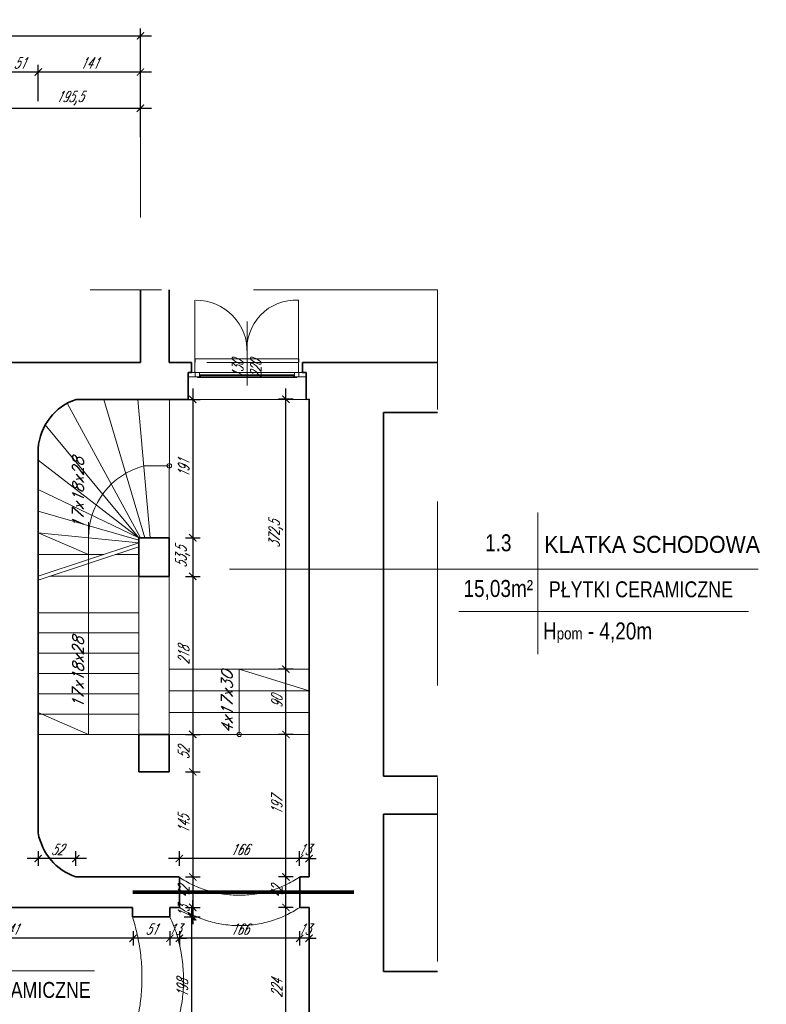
# Model space of a CAD drawing. Header units: millimetres. Extents: x 402 to 79005, y -7782 to 89952.
# Tile 192 of 256: x 27281 to 28312, y 31376 to 32735. Entities that reach past the tile are written whole.
import ezdxf

# ---------------------------------------------------------------- set-up
doc = ezdxf.new("R2010")
doc.units = ezdxf.units.MM
doc.header["$LTSCALE"] = 10
doc.linetypes.add('ACAD_ISO12W100', pattern=[21, 12, -3, 0, -3, 0, -3])
doc.linetypes.add('DASHED', pattern=[19.05, 12.7, -6.35])
doc.layers.get('0').update_dxf_attribs({"lineweight": 0})
doc.layers.get('Defpoints').update_dxf_attribs({"color": 253})
for name, color, linetype, lineweight in [('01 parter - ściany', 253, 'Continuous', 35), ('03-01_okna', 253, 'Continuous', 15), ('03_drzwi', 253, 'Continuous', 15), ('04-1_widok', 253, 'Continuous', 5), ('04-2_nad', 253, 'DASHED', 5), ('05-01_wymiary', 253, 'Continuous', 5), ('05-03_opis', 253, 'Continuous', 5), ('inw03-02_schody', 253, 'Continuous', 5)]:
    doc.layers.add(name, color=color, linetype=linetype, lineweight=lineweight)
doc.styles.add('ariel', font='ARIAL.TTF', dxfattribs={"width": 0.8})
doc.styles.add('ariel_wym', font='simplex.shx', dxfattribs={"width": 0.65, "oblique": 25})
doc.dimstyles.new('ariel 50', dxfattribs={"dimtxt": 15, "dimasz": 10, "dimexe": 10, "dimexo": 0, "dimgap": 5, "dimtad": 1, "dimdec": 1, "dimrnd": 0.5, "dimtxsty": 'ariel_wym', "dimblk": 'ARCHTICK', "dimcen": 2.5, "dimdle": 15, "dimazin": 0, "dimtfac": 1, "dimtdec": 1, "dimtix": 1, "dimtmove": 0, "dimatfit": 3, "dimldrblk": 'DOT', "dimfxl": 0, "dimarcsym": 0})
doc.dimstyles.new('ariel 50 wnętrze', dxfattribs={"dimtxt": 15, "dimasz": 10, "dimexe": 10, "dimexo": 0, "dimgap": 5, "dimtad": 1, "dimdec": 1, "dimrnd": 0.5, "dimtxsty": 'ariel_wym', "dimblk": 'ARCHTICK', "dimcen": 2.5, "dimdle": 15, "dimazin": 0, "dimtfac": 1, "dimtdec": 1, "dimtix": 1, "dimtmove": 0, "dimatfit": 3, "dimldrblk": 'DOT', "dimfxl": 0, "dimarcsym": 0})

# ---------------------------------------------------------------- blocks, each defined once
blk = doc.blocks.new('_ArchTick')
at = {"color": 0, "linetype": 'ByBlock', "const_width": 0.15}
blk.add_lwpolyline([(-0.5, -0.5), (0.5, 0.5)], dxfattribs=at)
blk = doc.blocks.new('*D1442')
at = {"layer": '05-01_wymiary', "color": 0, "lineweight": -2}
for p, q in [((27252.8, 32573.2), (27252.8, 32623.2)), ((27448.1, 32573.2), (27448.1, 32623.2)), ((27237.8, 32613.2), (27463.1, 32613.2))]:
    blk.add_line(p, q, dxfattribs=at)
at = {"layer": 'Defpoints', "color": 0}
for p in [(27448.1, 32613.2), (27252.8, 32262.5), (27448.1, 32262.5)]:
    blk.add_point(p, dxfattribs=at)
at = {"layer": '05-01_wymiary', "color": 0, "lineweight": -2, "xscale": 10, "yscale": 10, "zscale": 10, "rotation": 180}
blk.add_blockref('_ArchTick', (27252.8, 32613.2), dxfattribs=at)
at = {"layer": '05-01_wymiary', "color": 0, "lineweight": -2, "xscale": 10, "yscale": 10, "zscale": 10}
blk.add_blockref('_ArchTick', (27448.1, 32613.2), dxfattribs=at)
at = {"layer": '05-01_wymiary', "color": 0, "insert": (27350.5, 32627.1), "char_height": 15, "attachment_point": 5, "style": 'ariel_wym'}
blk.add_mtext('195,5', dxfattribs=at)
blk = doc.blocks.new('_Dot')
at = {"color": 0, "linetype": 'ByBlock', "lineweight": -2}
blk.add_line((-0.5, 0), (-1, 0), dxfattribs=at)
at = {"color": 0, "linetype": 'ByBlock', "const_width": 0.5}
blk.add_lwpolyline([(-0.25, 0, 1), (0.25, 0, 1)], format="xyb", close=True, dxfattribs=at)
blk = doc.blocks.new('*D1454')
at = {"layer": '05-01_wymiary', "color": 0, "lineweight": -2}
for p, q in [((27306.9, 32623.2), (27306.9, 32673.2)), ((27448.1, 32623.2), (27448.1, 32673.2)), ((27463.1, 32663.2), (27291.9, 32663.2))]:
    blk.add_line(p, q, dxfattribs=at)
at = {"layer": 'Defpoints', "color": 0}
for p in [(27306.9, 32663.2), (27448.1, 32262.5), (27306.9, 32143.7)]:
    blk.add_point(p, dxfattribs=at)
at = {"layer": '05-01_wymiary', "color": 0, "lineweight": -2, "xscale": 10, "yscale": 10, "zscale": 10, "rotation": 180}
blk.add_blockref('_ArchTick', (27306.9, 32663.2), dxfattribs=at)
at = {"layer": '05-01_wymiary', "color": 0, "lineweight": -2, "xscale": 10, "yscale": 10, "zscale": 10}
blk.add_blockref('_ArchTick', (27448.1, 32663.2), dxfattribs=at)
at = {"layer": '05-01_wymiary', "color": 0, "insert": (27377.5, 32675.7), "char_height": 15, "attachment_point": 5, "style": 'ariel_wym'}
blk.add_mtext('141', dxfattribs=at)
blk = doc.blocks.new('*D1455')
at = {"layer": '05-01_wymiary', "color": 0, "lineweight": -2}
for p, q in [((27255.9, 32623.2), (27255.9, 32673.2)), ((27306.9, 32623.2), (27306.9, 32673.2)), ((27321.9, 32663.2), (27240.9, 32663.2))]:
    blk.add_line(p, q, dxfattribs=at)
at = {"layer": 'Defpoints', "color": 0}
for p in [(27255.9, 32663.2), (27255.9, 32198.5), (27306.9, 32143.7)]:
    blk.add_point(p, dxfattribs=at)
at = {"layer": '05-01_wymiary', "color": 0, "lineweight": -2, "xscale": 10, "yscale": 10, "zscale": 10, "rotation": 180}
blk.add_blockref('_ArchTick', (27255.9, 32663.2), dxfattribs=at)
at = {"layer": '05-01_wymiary', "color": 0, "lineweight": -2, "xscale": 10, "yscale": 10, "zscale": 10}
blk.add_blockref('_ArchTick', (27306.9, 32663.2), dxfattribs=at)
at = {"layer": '05-01_wymiary', "color": 0, "insert": (27281.4, 32675.7), "char_height": 15, "attachment_point": 5, "style": 'ariel_wym'}
blk.add_mtext('51', dxfattribs=at)
blk = doc.blocks.new('*D1473')
at = {"layer": '05-01_wymiary', "color": 0, "lineweight": -2}
for p, q in [((22886.9, 32713.2), (27463.1, 32713.2)), ((22901.9, 32673.2), (22901.9, 32723.2)), ((27448.1, 32673.2), (27448.1, 32723.2))]:
    blk.add_line(p, q, dxfattribs=at)
at = {"layer": 'Defpoints', "color": 0}
for p in [(27448.1, 32713.2), (27448.1, 32262.5), (22901.9, 32249.5)]:
    blk.add_point(p, dxfattribs=at)
at = {"layer": '05-01_wymiary', "color": 0, "lineweight": -2, "xscale": 10, "yscale": 10, "zscale": 10, "rotation": 180}
blk.add_blockref('_ArchTick', (22901.9, 32713.2), dxfattribs=at)
at = {"layer": '05-01_wymiary', "color": 0, "lineweight": -2, "xscale": 10, "yscale": 10, "zscale": 10}
blk.add_blockref('_ArchTick', (27448.1, 32713.2), dxfattribs=at)
at = {"layer": '05-01_wymiary', "color": 0, "insert": (25175, 32725.7), "char_height": 15, "attachment_point": 5, "style": 'ariel_wym'}
blk.add_mtext('4546', dxfattribs=at)
blk = doc.blocks.new('*D1183')
at = {"layer": '05-01_wymiary', "color": 0, "lineweight": -2}
for p, q in [((27648.8, 31271.2), (27648.8, 31525.2)), ((27658.8, 31510.2), (27638.8, 31510.2)), ((27658.8, 31286.2), (27638.8, 31286.2))]:
    blk.add_line(p, q, dxfattribs=at)
at = {"layer": 'Defpoints', "color": 0}
for p in [(27648.8, 31510.2), (27667.8, 31510.2), (27667.8, 31286.2)]:
    blk.add_point(p, dxfattribs=at)
at = {"layer": '05-01_wymiary', "color": 0, "lineweight": -2, "xscale": 10, "yscale": 10, "zscale": 10}
for p, rotation in [((27648.8, 31510.2), 90), ((27648.8, 31286.2), 270)]:
    blk.add_blockref('_ArchTick', p, dxfattribs=dict(at, rotation=rotation))
at = {"layer": '05-01_wymiary', "color": 0, "insert": (27636.3, 31398.2), "char_height": 15, "attachment_point": 5, "rotation": 90, "style": 'ariel_wym'}
blk.add_mtext('224', dxfattribs=at)
blk = doc.blocks.new('*D1184')
at = {"layer": '05-01_wymiary', "color": 0, "lineweight": -2}
for p, q in [((27648.8, 31495.2), (27648.8, 31567.2)), ((27658.8, 31552.2), (27638.8, 31552.2)), ((27658.8, 31510.2), (27638.8, 31510.2))]:
    blk.add_line(p, q, dxfattribs=at)
at = {"layer": 'Defpoints', "color": 0}
for p in [(27648.8, 31552.2), (27667.8, 31552.2), (27667.8, 31510.2)]:
    blk.add_point(p, dxfattribs=at)
at = {"layer": '05-01_wymiary', "color": 0, "lineweight": -2, "xscale": 10, "yscale": 10, "zscale": 10}
for p, rotation in [((27648.8, 31552.2), 90), ((27648.8, 31510.2), 270)]:
    blk.add_blockref('_ArchTick', p, dxfattribs=dict(at, rotation=rotation))
at = {"layer": '05-01_wymiary', "color": 0, "insert": (27636.3, 31531.2), "char_height": 15, "attachment_point": 5, "rotation": 90, "style": 'ariel_wym'}
blk.add_mtext('42', dxfattribs=at)
blk = doc.blocks.new('*D1185')
at = {"layer": '05-01_wymiary', "color": 0, "lineweight": -2}
for p, q in [((27648.8, 31537.2), (27648.8, 31764)), ((27658.8, 31749), (27638.8, 31749)), ((27658.8, 31552.2), (27638.8, 31552.2))]:
    blk.add_line(p, q, dxfattribs=at)
at = {"layer": 'Defpoints', "color": 0}
for p in [(27648.8, 31749), (27680.8, 31749), (27667.8, 31552.2)]:
    blk.add_point(p, dxfattribs=at)
at = {"layer": '05-01_wymiary', "color": 0, "lineweight": -2, "xscale": 10, "yscale": 10, "zscale": 10}
for p, rotation in [((27648.8, 31749), 90), ((27648.8, 31552.2), 270)]:
    blk.add_blockref('_ArchTick', p, dxfattribs=dict(at, rotation=rotation))
at = {"layer": '05-01_wymiary', "color": 0, "insert": (27636.3, 31650.6), "char_height": 15, "attachment_point": 5, "rotation": 90, "style": 'ariel_wym'}
blk.add_mtext('197', dxfattribs=at)
blk = doc.blocks.new('*D1186')
at = {"layer": '05-01_wymiary', "color": 0, "lineweight": -2}
for p, q in [((27648.8, 31734), (27648.8, 31854)), ((27658.8, 31839), (27638.8, 31839)), ((27658.8, 31749), (27638.8, 31749))]:
    blk.add_line(p, q, dxfattribs=at)
at = {"layer": 'Defpoints', "color": 0}
for p in [(27648.8, 31839), (27680.8, 31839), (27680.8, 31749)]:
    blk.add_point(p, dxfattribs=at)
at = {"layer": '05-01_wymiary', "color": 0, "lineweight": -2, "xscale": 10, "yscale": 10, "zscale": 10}
for p, rotation in [((27648.8, 31839), 90), ((27648.8, 31749), 270)]:
    blk.add_blockref('_ArchTick', p, dxfattribs=dict(at, rotation=rotation))
at = {"layer": '05-01_wymiary', "color": 0, "insert": (27636.3, 31794), "char_height": 15, "attachment_point": 5, "rotation": 90, "style": 'ariel_wym'}
blk.add_mtext('90', dxfattribs=at)
blk = doc.blocks.new('*D1187')
at = {"layer": '05-01_wymiary', "color": 0, "lineweight": -2}
for p, q in [((27648.8, 31824), (27648.8, 32226.5)), ((27658.8, 32211.5), (27638.8, 32211.5)), ((27658.8, 31839), (27638.8, 31839))]:
    blk.add_line(p, q, dxfattribs=at)
at = {"layer": 'Defpoints', "color": 0}
for p in [(27648.8, 32211.5), (27680.8, 32211.5), (27680.8, 31839)]:
    blk.add_point(p, dxfattribs=at)
at = {"layer": '05-01_wymiary', "color": 0, "lineweight": -2, "xscale": 10, "yscale": 10, "zscale": 10}
for p, rotation in [((27648.8, 32211.5), 90), ((27648.8, 31839), 270)]:
    blk.add_blockref('_ArchTick', p, dxfattribs=dict(at, rotation=rotation))
at = {"layer": '05-01_wymiary', "color": 0, "insert": (27634.9, 32025.3), "char_height": 15, "attachment_point": 5, "rotation": 90, "style": 'ariel_wym'}
blk.add_mtext('372,5', dxfattribs=at)
blk = doc.blocks.new('*D1188')
at = {"layer": '05-01_wymiary', "color": 0, "lineweight": -2}
for p, q in [((27520.3, 32226.4), (27520.3, 32005.4)), ((27510.3, 32211.4), (27530.3, 32211.4)), ((27510.3, 32020.4), (27530.3, 32020.4))]:
    blk.add_line(p, q, dxfattribs=at)
at = {"layer": 'Defpoints', "color": 0}
for p in [(27488, 32211.4), (27488, 32020.4), (27520.3, 32020.4)]:
    blk.add_point(p, dxfattribs=at)
at = {"layer": '05-01_wymiary', "color": 0, "lineweight": -2, "xscale": 10, "yscale": 10, "zscale": 10}
for p, rotation in [((27520.3, 32211.4), 90), ((27520.3, 32020.4), 270)]:
    blk.add_blockref('_ArchTick', p, dxfattribs=dict(at, rotation=rotation))
at = {"layer": '05-01_wymiary', "color": 0, "insert": (27507.8, 32115.9), "char_height": 15, "attachment_point": 5, "rotation": 90, "style": 'ariel_wym'}
blk.add_mtext('191', dxfattribs=at)
blk = doc.blocks.new('*D1189')
at = {"layer": '05-01_wymiary', "color": 0, "lineweight": -2}
for p, q in [((27520.2, 32035.4), (27520.2, 31952)), ((27510.2, 32020.4), (27530.2, 32020.4)), ((27510.2, 31967), (27530.2, 31967))]:
    blk.add_line(p, q, dxfattribs=at)
at = {"layer": 'Defpoints', "color": 0}
for p in [(27487.9, 32020.4), (27487.9, 31967), (27520.2, 31967)]:
    blk.add_point(p, dxfattribs=at)
at = {"layer": '05-01_wymiary', "color": 0, "lineweight": -2, "xscale": 10, "yscale": 10, "zscale": 10}
for p, rotation in [((27520.2, 32020.4), 90), ((27520.2, 31967), 270)]:
    blk.add_blockref('_ArchTick', p, dxfattribs=dict(at, rotation=rotation))
at = {"layer": '05-01_wymiary', "color": 0, "insert": (27506.3, 31993.7), "char_height": 15, "attachment_point": 5, "rotation": 90, "style": 'ariel_wym'}
blk.add_mtext('53,5', dxfattribs=at)
blk = doc.blocks.new('*D1190')
at = {"layer": '05-01_wymiary', "color": 0, "lineweight": -2}
for p, q in [((27520.3, 31982), (27520.3, 31734)), ((27510.3, 31967), (27530.3, 31967)), ((27510.3, 31749), (27530.3, 31749))]:
    blk.add_line(p, q, dxfattribs=at)
at = {"layer": 'Defpoints', "color": 0}
for p in [(27487.9, 31967), (27487.9, 31749), (27520.3, 31749)]:
    blk.add_point(p, dxfattribs=at)
at = {"layer": '05-01_wymiary', "color": 0, "lineweight": -2, "xscale": 10, "yscale": 10, "zscale": 10}
for p, rotation in [((27520.3, 31967), 90), ((27520.3, 31749), 270)]:
    blk.add_blockref('_ArchTick', p, dxfattribs=dict(at, rotation=rotation))
at = {"layer": '05-01_wymiary', "color": 0, "insert": (27507.8, 31858), "char_height": 15, "attachment_point": 5, "rotation": 90, "style": 'ariel_wym'}
blk.add_mtext('218', dxfattribs=at)
blk = doc.blocks.new('*D1191')
at = {"layer": '05-01_wymiary', "color": 0, "lineweight": -2}
for p, q in [((27520.3, 31764), (27520.3, 31682.2)), ((27510.3, 31749), (27530.3, 31749)), ((27510.3, 31697.2), (27530.3, 31697.2))]:
    blk.add_line(p, q, dxfattribs=at)
at = {"layer": 'Defpoints', "color": 0}
for p in [(27487.9, 31749), (27487.9, 31697.2), (27520.3, 31697.2)]:
    blk.add_point(p, dxfattribs=at)
at = {"layer": '05-01_wymiary', "color": 0, "lineweight": -2, "xscale": 10, "yscale": 10, "zscale": 10}
for p, rotation in [((27520.3, 31749), 90), ((27520.3, 31697.2), 270)]:
    blk.add_blockref('_ArchTick', p, dxfattribs=dict(at, rotation=rotation))
at = {"layer": '05-01_wymiary', "color": 0, "insert": (27507.8, 31723.1), "char_height": 15, "attachment_point": 5, "rotation": 90, "style": 'ariel_wym'}
blk.add_mtext('52', dxfattribs=at)
blk = doc.blocks.new('*D1192')
at = {"layer": '05-01_wymiary', "color": 0, "lineweight": -2}
for p, q in [((27520.3, 31712.2), (27520.3, 31537.2)), ((27510.3, 31697.2), (27530.3, 31697.2)), ((27510.3, 31552.2), (27530.3, 31552.2))]:
    blk.add_line(p, q, dxfattribs=at)
at = {"layer": 'Defpoints', "color": 0}
for p in [(27487.9, 31697.2), (27501.8, 31552.2), (27520.3, 31552.2)]:
    blk.add_point(p, dxfattribs=at)
at = {"layer": '05-01_wymiary', "color": 0, "lineweight": -2, "xscale": 10, "yscale": 10, "zscale": 10}
for p, rotation in [((27520.3, 31697.2), 90), ((27520.3, 31552.2), 270)]:
    blk.add_blockref('_ArchTick', p, dxfattribs=dict(at, rotation=rotation))
at = {"layer": '05-01_wymiary', "color": 0, "insert": (27507.8, 31624.7), "char_height": 15, "attachment_point": 5, "rotation": 90, "style": 'ariel_wym'}
blk.add_mtext('145', dxfattribs=at)
blk = doc.blocks.new('*D1193')
at = {"layer": '05-01_wymiary', "color": 0, "lineweight": -2}
for p, q in [((27667.8, 31567.7), (27667.8, 31587.7)), ((27680.8, 31567.7), (27680.8, 31587.7)), ((27667.8, 31577.7), (27657.8, 31577.7)), ((27680.8, 31577.7), (27667.8, 31577.7)), ((27680.8, 31577.7), (27690.8, 31577.7))]:
    blk.add_line(p, q, dxfattribs=at)
at = {"layer": 'Defpoints', "color": 0}
for p in [(27667.8, 31577.7), (27667.8, 31552.2), (27680.8, 31552.2)]:
    blk.add_point(p, dxfattribs=at)
at = {"layer": '05-01_wymiary', "color": 0, "lineweight": -2, "xscale": 10, "yscale": 10, "zscale": 10}
blk.add_blockref('_ArchTick', (27667.8, 31577.7), dxfattribs=at)
at = {"layer": '05-01_wymiary', "color": 0, "lineweight": -2, "xscale": 10, "yscale": 10, "zscale": 10, "rotation": 180}
blk.add_blockref('_ArchTick', (27680.8, 31577.7), dxfattribs=at)
at = {"layer": '05-01_wymiary', "color": 0, "insert": (27674.3, 31590.2), "char_height": 15, "attachment_point": 5, "style": 'ariel_wym'}
blk.add_mtext('13', dxfattribs=at)
blk = doc.blocks.new('*D1194')
at = {"layer": '05-01_wymiary', "color": 0, "lineweight": -2}
for p, q in [((27501.8, 31567.7), (27501.8, 31587.7)), ((27667.8, 31567.7), (27667.8, 31587.7)), ((27682.8, 31577.7), (27486.8, 31577.7))]:
    blk.add_line(p, q, dxfattribs=at)
at = {"layer": 'Defpoints', "color": 0}
for p in [(27501.8, 31577.7), (27501.8, 31552.2), (27667.8, 31552.2)]:
    blk.add_point(p, dxfattribs=at)
at = {"layer": '05-01_wymiary', "color": 0, "lineweight": -2, "xscale": 10, "yscale": 10, "zscale": 10, "rotation": 180}
blk.add_blockref('_ArchTick', (27501.8, 31577.7), dxfattribs=at)
at = {"layer": '05-01_wymiary', "color": 0, "lineweight": -2, "xscale": 10, "yscale": 10, "zscale": 10}
blk.add_blockref('_ArchTick', (27667.8, 31577.7), dxfattribs=at)
at = {"layer": '05-01_wymiary', "color": 0, "insert": (27584.8, 31590.2), "char_height": 15, "attachment_point": 5, "style": 'ariel_wym'}
blk.add_mtext('166', dxfattribs=at)
blk = doc.blocks.new('*D1195')
at = {"layer": '05-01_wymiary', "color": 0, "lineweight": -2}
for p, q in [((27306.9, 31587.7), (27306.9, 31567.7)), ((27358.8, 31567.7), (27358.8, 31587.7)), ((27373.8, 31577.7), (27291.9, 31577.7))]:
    blk.add_line(p, q, dxfattribs=at)
at = {"layer": 'Defpoints', "color": 0}
for p in [(27306.9, 31613), (27306.9, 31577.7), (27358.8, 31552.2)]:
    blk.add_point(p, dxfattribs=at)
at = {"layer": '05-01_wymiary', "color": 0, "lineweight": -2, "xscale": 10, "yscale": 10, "zscale": 10, "rotation": 180}
blk.add_blockref('_ArchTick', (27306.9, 31577.7), dxfattribs=at)
at = {"layer": '05-01_wymiary', "color": 0, "lineweight": -2, "xscale": 10, "yscale": 10, "zscale": 10}
blk.add_blockref('_ArchTick', (27358.8, 31577.7), dxfattribs=at)
at = {"layer": '05-01_wymiary', "color": 0, "insert": (27332.9, 31590.2), "char_height": 15, "attachment_point": 5, "style": 'ariel_wym'}
blk.add_mtext('52', dxfattribs=at)
blk = doc.blocks.new('*D1196')
at = {"layer": '05-01_wymiary', "color": 0, "lineweight": -2}
for p, q in [((27520.3, 31567.2), (27520.3, 31495.2)), ((27510.3, 31552.2), (27530.3, 31552.2)), ((27510.3, 31510.2), (27530.3, 31510.2))]:
    blk.add_line(p, q, dxfattribs=at)
at = {"layer": 'Defpoints', "color": 0}
for p in [(27501.8, 31552.2), (27501.8, 31510.2), (27520.3, 31510.2)]:
    blk.add_point(p, dxfattribs=at)
at = {"layer": '05-01_wymiary', "color": 0, "lineweight": -2, "xscale": 10, "yscale": 10, "zscale": 10}
for p, rotation in [((27520.3, 31552.2), 90), ((27520.3, 31510.2), 270)]:
    blk.add_blockref('_ArchTick', p, dxfattribs=dict(at, rotation=rotation))
at = {"layer": '05-01_wymiary', "color": 0, "insert": (27507.8, 31531.2), "char_height": 15, "attachment_point": 5, "rotation": 90, "style": 'ariel_wym'}
blk.add_mtext('42', dxfattribs=at)
blk = doc.blocks.new('*D1197')
at = {"layer": '05-01_wymiary', "color": 0, "lineweight": -2}
for p, q in [((27520.3, 31510.2), (27520.3, 31520.2)), ((27510.3, 31510.2), (27530.3, 31510.2)), ((27520.3, 31510.2), (27520.3, 31497.2)), ((27510.3, 31497.2), (27530.3, 31497.2)), ((27520.3, 31497.2), (27520.3, 31487.2))]:
    blk.add_line(p, q, dxfattribs=at)
at = {"layer": 'Defpoints', "color": 0}
for p in [(27501.8, 31510.2), (27488.8, 31497.2), (27520.3, 31497.2)]:
    blk.add_point(p, dxfattribs=at)
at = {"layer": '05-01_wymiary', "color": 0, "lineweight": -2, "xscale": 10, "yscale": 10, "zscale": 10}
for p, rotation in [((27520.3, 31510.2), 270), ((27520.3, 31497.2), 90)]:
    blk.add_blockref('_ArchTick', p, dxfattribs=dict(at, rotation=rotation))
at = {"layer": '05-01_wymiary', "color": 0, "insert": (27507.8, 31503.7), "char_height": 15, "attachment_point": 5, "rotation": 90, "style": 'ariel_wym'}
blk.add_mtext('13', dxfattribs=at)
blk = doc.blocks.new('*D1198')
at = {"layer": '05-01_wymiary', "color": 0, "lineweight": -2}
for p, q in [((27518.5, 31512.2), (27518.5, 31284.2)), ((27508.5, 31497.2), (27528.5, 31497.2)), ((27508.5, 31299.2), (27528.5, 31299.2))]:
    blk.add_line(p, q, dxfattribs=at)
at = {"layer": 'Defpoints', "color": 0}
for p in [(27488.8, 31497.2), (27475.8, 31299.2), (27518.5, 31299.2)]:
    blk.add_point(p, dxfattribs=at)
at = {"layer": '05-01_wymiary', "color": 0, "lineweight": -2, "xscale": 10, "yscale": 10, "zscale": 10}
for p, rotation in [((27518.5, 31497.2), 90), ((27518.5, 31299.2), 270)]:
    blk.add_blockref('_ArchTick', p, dxfattribs=dict(at, rotation=rotation))
at = {"layer": '05-01_wymiary', "color": 0, "insert": (27506, 31398.2), "char_height": 15, "attachment_point": 5, "rotation": 90, "style": 'ariel_wym'}
blk.add_mtext('198', dxfattribs=at)
blk = doc.blocks.new('*D1229')
at = {"layer": '05-01_wymiary', "color": 0, "lineweight": -2}
for p, q in [((27667.8, 31477.6), (27667.8, 31457.6)), ((27680.8, 31477.6), (27680.8, 31457.6)), ((27667.8, 31467.6), (27657.8, 31467.6)), ((27680.8, 31467.6), (27667.8, 31467.6)), ((27680.8, 31467.6), (27690.8, 31467.6))]:
    blk.add_line(p, q, dxfattribs=at)
at = {"layer": 'Defpoints', "color": 0}
for p in [(27667.8, 31510.2), (27680.8, 31510.2), (27667.8, 31467.6)]:
    blk.add_point(p, dxfattribs=at)
at = {"layer": '05-01_wymiary', "color": 0, "lineweight": -2, "xscale": 10, "yscale": 10, "zscale": 10}
blk.add_blockref('_ArchTick', (27667.8, 31467.6), dxfattribs=at)
at = {"layer": '05-01_wymiary', "color": 0, "lineweight": -2, "xscale": 10, "yscale": 10, "zscale": 10, "rotation": 180}
blk.add_blockref('_ArchTick', (27680.8, 31467.6), dxfattribs=at)
at = {"layer": '05-01_wymiary', "color": 0, "insert": (27674.3, 31480.1), "char_height": 15, "attachment_point": 5, "style": 'ariel_wym'}
blk.add_mtext('13', dxfattribs=at)
blk = doc.blocks.new('*D1230')
at = {"layer": '05-01_wymiary', "color": 0, "lineweight": -2}
for p, q in [((27501.8, 31477.6), (27501.8, 31457.6)), ((27667.8, 31477.6), (27667.8, 31457.6)), ((27682.8, 31467.6), (27486.8, 31467.6))]:
    blk.add_line(p, q, dxfattribs=at)
at = {"layer": 'Defpoints', "color": 0}
for p in [(27501.8, 31510.2), (27667.8, 31510.2), (27501.8, 31467.6)]:
    blk.add_point(p, dxfattribs=at)
at = {"layer": '05-01_wymiary', "color": 0, "lineweight": -2, "xscale": 10, "yscale": 10, "zscale": 10, "rotation": 180}
blk.add_blockref('_ArchTick', (27501.8, 31467.6), dxfattribs=at)
at = {"layer": '05-01_wymiary', "color": 0, "lineweight": -2, "xscale": 10, "yscale": 10, "zscale": 10}
blk.add_blockref('_ArchTick', (27667.8, 31467.6), dxfattribs=at)
at = {"layer": '05-01_wymiary', "color": 0, "insert": (27584.8, 31480.1), "char_height": 15, "attachment_point": 5, "style": 'ariel_wym'}
blk.add_mtext('166', dxfattribs=at)
blk = doc.blocks.new('*D1231')
at = {"layer": '05-01_wymiary', "color": 0, "lineweight": -2}
for p, q in [((27488.8, 31477.6), (27488.8, 31457.6)), ((27501.8, 31477.6), (27501.8, 31457.6)), ((27488.8, 31467.6), (27478.8, 31467.6)), ((27501.8, 31467.6), (27488.8, 31467.6)), ((27501.8, 31467.6), (27511.8, 31467.6))]:
    blk.add_line(p, q, dxfattribs=at)
at = {"layer": 'Defpoints', "color": 0}
for p in [(27501.8, 31510.2), (27488.8, 31497.2), (27488.8, 31467.6)]:
    blk.add_point(p, dxfattribs=at)
at = {"layer": '05-01_wymiary', "color": 0, "lineweight": -2, "xscale": 10, "yscale": 10, "zscale": 10}
blk.add_blockref('_ArchTick', (27488.8, 31467.6), dxfattribs=at)
at = {"layer": '05-01_wymiary', "color": 0, "lineweight": -2, "xscale": 10, "yscale": 10, "zscale": 10, "rotation": 180}
blk.add_blockref('_ArchTick', (27501.8, 31467.6), dxfattribs=at)
at = {"layer": '05-01_wymiary', "color": 0, "insert": (27495.3, 31480.1), "char_height": 15, "attachment_point": 5, "style": 'ariel_wym'}
blk.add_mtext('13', dxfattribs=at)
blk = doc.blocks.new('*D1232')
at = {"layer": '05-01_wymiary', "color": 0, "lineweight": -2}
for p, q in [((27437.8, 31477.6), (27437.8, 31457.6)), ((27488.8, 31477.6), (27488.8, 31457.6)), ((27503.8, 31467.6), (27422.8, 31467.6))]:
    blk.add_line(p, q, dxfattribs=at)
at = {"layer": 'Defpoints', "color": 0}
for p in [(27437.8, 31497.2), (27488.8, 31497.2), (27437.8, 31467.6)]:
    blk.add_point(p, dxfattribs=at)
at = {"layer": '05-01_wymiary', "color": 0, "lineweight": -2, "xscale": 10, "yscale": 10, "zscale": 10, "rotation": 180}
blk.add_blockref('_ArchTick', (27437.8, 31467.6), dxfattribs=at)
at = {"layer": '05-01_wymiary', "color": 0, "lineweight": -2, "xscale": 10, "yscale": 10, "zscale": 10}
blk.add_blockref('_ArchTick', (27488.8, 31467.6), dxfattribs=at)
at = {"layer": '05-01_wymiary', "color": 0, "insert": (27463.3, 31480.1), "char_height": 15, "attachment_point": 5, "style": 'ariel_wym'}
blk.add_mtext('51', dxfattribs=at)
blk = doc.blocks.new('*D1233')
at = {"layer": '05-01_wymiary', "color": 0, "lineweight": -2}
for p, q in [((27096.9, 31477.6), (27096.9, 31457.6)), ((27437.8, 31477.6), (27437.8, 31457.6)), ((27452.8, 31467.6), (27081.9, 31467.6))]:
    blk.add_line(p, q, dxfattribs=at)
at = {"layer": 'Defpoints', "color": 0}
for p in [(27096.9, 31509.3), (27437.8, 31497.2), (27096.9, 31467.6)]:
    blk.add_point(p, dxfattribs=at)
at = {"layer": '05-01_wymiary', "color": 0, "lineweight": -2, "xscale": 10, "yscale": 10, "zscale": 10, "rotation": 180}
blk.add_blockref('_ArchTick', (27096.9, 31467.6), dxfattribs=at)
at = {"layer": '05-01_wymiary', "color": 0, "lineweight": -2, "xscale": 10, "yscale": 10, "zscale": 10}
blk.add_blockref('_ArchTick', (27437.8, 31467.6), dxfattribs=at)
at = {"layer": '05-01_wymiary', "color": 0, "insert": (27267.4, 31480.1), "char_height": 15, "attachment_point": 5, "style": 'ariel_wym'}
blk.add_mtext('341', dxfattribs=at)

msp = doc.modelspace()

# ---------------------------------------------------------------- linework, layer by layer
at = {"layer": '01 parter - ściany'}
for p, q in [((27448.11, 32262.5), (27448.11, 32362.5)), ((27487.9, 32262.5), (27487.9, 32362.5)), ((27448.11, 32262.5), (27252.83, 32262.5)), ((27518.72, 32262.5), (27487.9, 32262.5)), ((27518.72, 32262.5), (27518.72, 32248.46)), ((27858.05, 32262.5), (27671.87, 32262.5)), ((27671.87, 32262.5), (27671.87, 32248.46)), ((27513.74, 32211.44), (27513.74, 32248.46)), ((27518.72, 32248.46), (27513.74, 32248.46)), ((27676.68, 32248.46), (27671.87, 32248.46)), ((27676.71, 32211.44), (27676.71, 32248.44)), ((27513.74, 32211.44), (27359.53, 32211.48)), ((27680.83, 32211.5), (27676.71, 32211.44)), ((27680.83, 31552.18), (27680.83, 32211.5)), ((27783.32, 32193.5), (27858.05, 32193.5)), ((27783.32, 31691.5), (27783.32, 32193.5)), ((27306.9, 31613.01), (27306.9, 32143.71)), ((27445.9, 31967.18), (27445.9, 32020.38)), ((27487.9, 32020.38), (27445.9, 32020.38)), ((27487.9, 32020.38), (27487.9, 31967)), ((27487.9, 31967), (27445.9, 31967)), ((27445.9, 31697.18), (27445.9, 31749)), ((27487.9, 31749), (27445.9, 31749)), ((27487.9, 31749), (27487.9, 31697.18)), ((27445.9, 31697.18), (27487.9, 31697.18)), ((27858.05, 31691.5), (27783.32, 31691.5)), ((27858.05, 31638.71), (27783.32, 31638.71)), ((27783.32, 31421.71), (27783.32, 31638.71)), ((27358.81, 31552.18), (27500.9, 31552.18)), ((27501.83, 31552.18), (27501.83, 31510.18)), ((27667.83, 31510.18), (27667.83, 31552.18)), ((27667.83, 31552.18), (27680.83, 31552.18)), ((27436.9, 31510.17), (27096.9, 31510.18)), ((27436.9, 31497.17), (27436.9, 31510.17)), ((27501.83, 31510.18), (27488.83, 31510.18)), ((27488.83, 31510.18), (27488.83, 31497.18)), ((27680.83, 31510.18), (27667.83, 31510.18)), ((27680.83, 31286.18), (27680.83, 31510.18)), ((27487.9, 31497.18), (27436.9, 31497.18)), ((27488.83, 31497.18), (27437.83, 31497.18)), ((27783.32, 31421.71), (27858.05, 31421.71))]:
    msp.add_line(p, q, dxfattribs=at)
for centre, radius, start, end in [((27383.72, 32138.38), 77, 108.31348, 176.02956), ((27385.21, 31627.27), 79.59, 190.31734, 250.62936)]:
    msp.add_arc(centre, radius, start, end, dxfattribs=at)
at = {"layer": '03-01_okna', "linetype": 'Continuous', "lineweight": 0}
for p, q in [((27523.71, 32262.3), (27523.71, 32267.3)), ((27666.74, 32267.28), (27523.71, 32267.3)), ((27666.74, 32262.28), (27666.74, 32267.28)), ((27529.74, 32248.46), (27660.71, 32248.44)), ((27660.71, 32245.44), (27529.74, 32245.46)), ((27530.74, 32241.46), (27530.74, 32245.46)), ((27659.71, 32243.94), (27530.74, 32243.96)), ((27659.71, 32243.44), (27530.74, 32243.46)), ((27659.71, 32241.44), (27659.71, 32245.44))]:
    msp.add_line(p, q, dxfattribs=at)
at = {"layer": '03-01_okna', "linetype": 'DASHED'}
msp.add_line((27666.74, 32262.28), (27523.71, 32262.3), dxfattribs=at)
at = {"layer": '03-01_okna', "linetype": 'Continuous', "lineweight": 0}
for points in [[(27513.74, 32242.46), (27529.74, 32242.46), (27529.74, 32248.46), (27513.74, 32248.46)], [(27660.71, 32242.44), (27676.71, 32242.44), (27676.71, 32248.44), (27660.71, 32248.44)]]:
    msp.add_lwpolyline(points, close=True, dxfattribs=at)
msp.add_lwpolyline([(27663.71, 32242.44), (27663.71, 32241.44), (27526.74, 32241.46), (27526.74, 32242.46)], dxfattribs=at)
at = {"layer": '03_drzwi'}
for p, q in [((27523.02, 32348.46), (27523.02, 32248.46)), ((27666.02, 32348.46), (27666.02, 32248.46)), ((27595.21, 32230.42), (27595.21, 32319.14)), ((27523.71, 32242.46), (27513.74, 32242.46)), ((27523.71, 32248.46), (27518.72, 32248.46)), ((27523.71, 32248.46), (27523.71, 32242.46)), ((27666.71, 32248.46), (27666.71, 32242.46)), ((27675.99, 32248.46), (27666.71, 32248.46)), ((27676.71, 32242.46), (27666.71, 32242.46))]:
    msp.add_line(p, q, dxfattribs=at)
for centre, radius, start, end in [((27524.59, 32277.78), 70.67, 357.69007, 90.15482), ((27662.69, 32280.8), 67.73, 87.18384, 184.97127)]:
    msp.add_arc(centre, radius, start, end, dxfattribs=at)
at = {"layer": '04-1_widok'}
for p, q in [((27513.71, 32211.3), (27676.71, 32211.28)), ((27445.9, 31749), (27445.9, 31967)), ((27487.9, 31749), (27487.9, 31967))]:
    msp.add_line(p, q, dxfattribs=at)
at = {"layer": '04-2_nad', "ltscale": 2}
for centre, radius, start, end in [((27584.37, 31678.29), 151.22, 236.49985, 303.50015), ((27584.83, 31634.62), 149.58, 236.29612, 303.70388), ((27180.17, 31413.46), 270.03, 334.96284, 18.06118), ((27297.03, 31410.35), 210.55, 328.13054, 24.35651)]:
    msp.add_arc(centre, radius, start, end, dxfattribs=at)
at = {"layer": '05-01_wymiary'}
msp.add_line((27448.11, 32723.15), (27448.11, 32462.5), dxfattribs=at)
at = {"layer": '05-03_opis', "linetype": 'DASHED', "ltscale": 2}
for p, q in [((27858.05, 32362.5), (27378.85, 32362.5)), ((27858.05, 28387.5), (27858.05, 32362.5))]:
    msp.add_line(p, q, dxfattribs=at)
at = {"layer": '05-03_opis'}
for p, q in [((27996.41, 32055.15), (27996.41, 31859.85)), ((27571.15, 31977.12), (28300.49, 31977.12)), ((27887.5, 31918.76), (28287.42, 31918.76)), ((27018.79, 31422.5), (27384.6, 31422.5))]:
    msp.add_line(p, q, dxfattribs=at)
at = {"layer": '05-03_opis', "linetype": 'ACAD_ISO12W100', "ltscale": 5, "const_width": 5}
msp.add_lwpolyline([(27437.27, 31531.18), (27742.76, 31531.18)], dxfattribs=at)
at = {"layer": 'inw03-02_schody'}
for p, q in [((27454.3, 32020.38), (27397.62, 32211.47)), ((27461.61, 32020.38), (27444.47, 32211.46)), ((27487.9, 32020.38), (27487.96, 32211.44)), ((27347.02, 32206.08), (27448.11, 32020.38)), ((27316.77, 32176.43), (27445.9, 32020.38)), ((27445.9, 32020.38), (27306.9, 32127.37)), ((27452.7, 32119.73), (27487.9, 32119.73)), ((27445.9, 32020.38), (27306.9, 32087.18)), ((27445.9, 32017.32), (27306.9, 32057.18)), ((27376.4, 31929), (27376.4, 32042.06)), ((27445.9, 32013.3), (27306.9, 32027.18)), ((27376.4, 31997.18), (27306.9, 32027.18)), ((27306.9, 31967.18), (27445.9, 32013.3)), ((27306.9, 31961.92), (27445.9, 32008.03)), ((27397.32, 31997.18), (27306.9, 31997.18)), ((27445.9, 31997.18), (27413.2, 31997.18)), ((27445.9, 31967.18), (27322.78, 31967.18)), ((27376.4, 31749), (27376.4, 31929)), ((27445.9, 31917), (27306.9, 31917)), ((27445.9, 31889), (27306.9, 31889)), ((27445.9, 31861), (27306.9, 31861)), ((27445.9, 31833), (27306.9, 31833)), ((27680.83, 31839), (27487.9, 31839)), ((27584.37, 31839), (27584.37, 31749)), ((27584.37, 31839), (27680.83, 31809)), ((27445.9, 31805), (27306.9, 31805)), ((27487.9, 31809), (27680.83, 31809)), ((27376.4, 31749), (27306.9, 31779)), ((27445.9, 31777), (27306.9, 31777)), ((27680.83, 31779), (27487.9, 31779)), ((27445.9, 31749), (27306.9, 31749)), ((27680.83, 31749), (27487.9, 31749))]:
    msp.add_line(p, q, dxfattribs=at)
for centre in [(27487.93, 32119.73), (27584.37, 31749)]:
    msp.add_circle(centre, 3, dxfattribs=at)
msp.add_arc((27479.41, 32020.24), 103.01, 105.02883, 180, dxfattribs=at)

# ---------------------------------------------------------------- texts
at = {"layer": '03_drzwi', "insert": (27614.87, 32240.47), "char_height": 15, "width": 160.5905, "attachment_point": 7, "rotation": 90, "style": 'ariel_wym'}
msp.add_mtext('130\\P220', dxfattribs=at)
at = {"layer": '05-03_opis', "lineweight": 0, "char_height": 15, "width": 55, "attachment_point": 5, "rotation": 90, "style": 'ariel_wym'}
for s, insert in [('{\\W1;17x18x28}', (27361.86, 32081.68)), ('{\\W1;17x18x28}', (27361.86, 31833.99)), ('{\\W1;4x17x30}', (27567.57, 31793.01))]:
    msp.add_mtext(s, dxfattribs=dict(at, insert=insert))
at = {"layer": '05-03_opis', "style": 'ariel'}
for s, insert, char_height, width, attachment_point in [('{\\fArial|b0|i0|c238|p34;1.3}', (27941.95, 32013.3), 23.4234, 108.9126, 5), ('\\W0.9;{\\fArial|b0|i0|c238|p34;KLATKA SCHODOWA}', (28005.32, 32011.11), 23.4234, 356.6375, 4), ('{\\fArial|b0|i0|c238|p34;15,03m²}', (27941.95, 31948.22), 23.4234, 108.9126, 5), ('{\\fArial|b0|i0|c238|p34;PŁYTKI CERAMICZNE}', (28011.76, 31949.1), 22, 322.789, 4), ('{\\fArial|b0|i0|c238|p34; H\\H0.7x;pom\\H1.429x; - 4,20m}', (27996.41, 31889.31), 23.4234, 322.789, 4), ('{\\fArial|b0|i0|c238|p34;PŁYTKI CERAMICZNE}', (27125.46, 31396.14), 22, 322.789, 4)]:
    msp.add_mtext(s, dxfattribs=dict(at, insert=insert, char_height=char_height, width=width, attachment_point=attachment_point))

# ---------------------------------------------------------------- dimensions: what is measured, and where the dimension line sits
at = {"layer": '05-01_wymiary'}
for base, p1, p2, dimstyle, picture, middle in [((27448.11, 32713.15), (22901.87, 32249.5), (27448.11, 32262.5), 'ariel 50', '*D1473', (25174.99, 32725.65)), ((27306.9, 32663.15), (27448.11, 32262.5), (27306.9, 32143.71), 'ariel 50', '*D1454', (27377.51, 32675.65)), ((27667.83, 31577.73), (27680.83, 31552.18), (27667.83, 31552.18), 'ariel 50 wnętrze', '*D1193', (27674.33, 31590.23)), ((27667.83, 31467.62), (27680.83, 31510.18), (27667.83, 31510.18), 'ariel 50 wnętrze', '*D1229', (27674.33, 31480.12))]:
    dim = msp.add_linear_dim(base=base, p1=p1, p2=p2, dimstyle=dimstyle, dxfattribs=at)
    dim.commit()
    dim.dimension.update_dxf_attribs({"geometry": picture, "text_midpoint": middle})
for base, p1, p2, dimstyle, picture, middle in [((27255.9, 32663.15), (27306.9, 32143.71), (27255.9, 32198.5), 'ariel 50', '*D1455', (27281.4, 32675.65)), ((27448.11, 32613.15), (27252.83, 32262.5), (27448.11, 32262.5), 'ariel 50', '*D1442', (27350.47, 32627.08)), ((27306.9, 31577.73), (27358.81, 31552.18), (27306.9, 31613.01), 'ariel 50 wnętrze', '*D1195', (27332.86, 31590.23)), ((27501.83, 31577.73), (27667.83, 31552.18), (27501.83, 31552.18), 'ariel 50 wnętrze', '*D1194', (27584.83, 31590.23)), ((27096.9, 31467.62), (27437.83, 31497.18), (27096.9, 31509.25), 'ariel 50 wnętrze', '*D1233', (27267.37, 31480.12)), ((27488.83, 31467.62), (27501.83, 31510.18), (27488.83, 31497.18), 'ariel 50 wnętrze', '*D1231', (27495.33, 31480.12)), ((27501.83, 31467.62), (27667.83, 31510.18), (27501.83, 31510.18), 'ariel 50 wnętrze', '*D1230', (27584.83, 31480.12)), ((27437.83, 31467.62), (27488.83, 31497.18), (27437.83, 31497.18), 'ariel 50 wnętrze', '*D1232', (27463.33, 31480.12))]:
    dim = msp.add_linear_dim(base=base, p1=p1, p2=p2, dimstyle=dimstyle, override={"dimtmove": 1}, dxfattribs=at)
    dim.commit()
    dim.dimension.update_dxf_attribs({"geometry": picture, "text_midpoint": middle})
dim = msp.add_linear_dim(base=(27520.29, 32020.38), p1=(27487.96, 32211.44), p2=(27487.96, 32020.38), angle=90, dimstyle='ariel 50 wnętrze', dxfattribs=at)
dim.commit()
dim.dimension.update_dxf_attribs({"geometry": '*D1188', "text_midpoint": (27507.79, 32115.91)})
for base, p1, p2, picture, middle in [((27648.78, 32211.5), (27680.83, 31839), (27680.83, 32211.5), '*D1187', (27634.85, 32025.25)), ((27520.23, 31967), (27487.9, 32020.38), (27487.9, 31967), '*D1189', (27506.3, 31993.69)), ((27520.29, 31749), (27487.9, 31967), (27487.9, 31749), '*D1190', (27507.79, 31858)), ((27648.78, 31839), (27680.83, 31749), (27680.83, 31839), '*D1186', (27636.28, 31794)), ((27520.29, 31697.18), (27487.9, 31749), (27487.9, 31697.18), '*D1191', (27507.79, 31723.09)), ((27648.78, 31749), (27667.83, 31552.18), (27680.83, 31749), '*D1185', (27636.28, 31650.59)), ((27520.29, 31552.18), (27487.9, 31697.18), (27501.83, 31552.18), '*D1192', (27507.79, 31624.68)), ((27520.29, 31510.18), (27501.83, 31552.18), (27501.83, 31510.18), '*D1196', (27507.79, 31531.18)), ((27648.78, 31552.18), (27667.83, 31510.18), (27667.83, 31552.18), '*D1184', (27636.28, 31531.18)), ((27520.29, 31497.18), (27501.83, 31510.18), (27488.83, 31497.18), '*D1197', (27507.79, 31503.68)), ((27648.78, 31510.18), (27667.83, 31286.18), (27667.83, 31510.18), '*D1183', (27636.28, 31398.18)), ((27518.54, 31299.18), (27488.83, 31497.18), (27475.83, 31299.18), '*D1198', (27506.04, 31398.18))]:
    dim = msp.add_linear_dim(base=base, p1=p1, p2=p2, angle=90, dimstyle='ariel 50 wnętrze', override={"dimtmove": 1}, dxfattribs=at)
    dim.commit()
    dim.dimension.update_dxf_attribs({"geometry": picture, "text_midpoint": middle})

doc.saveas('drawing.dxf')
